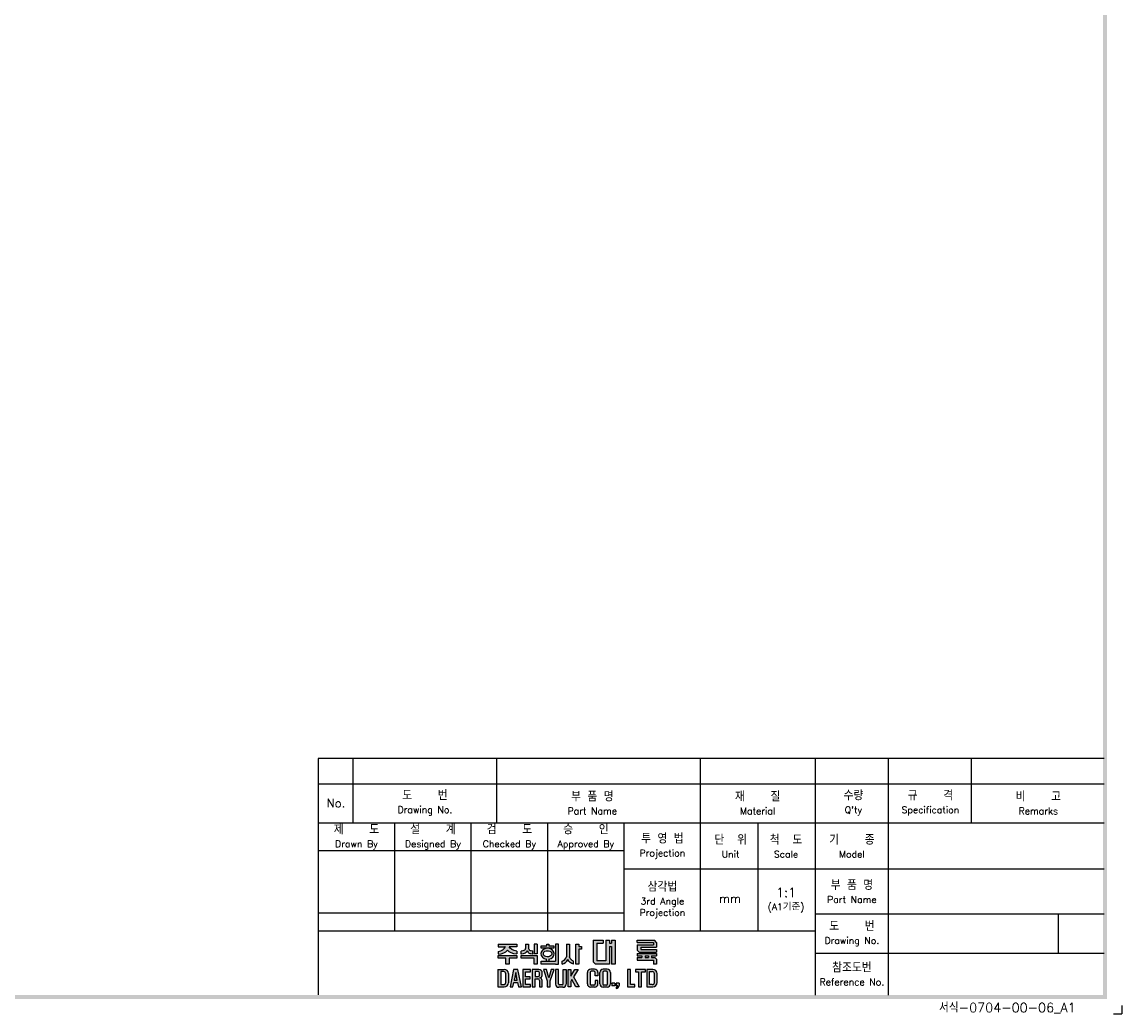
# Model space of a CAD drawing. Extents: x 2148 to 5118, y -907 to 1533.
# Tile 15 of 30: x 4781 to 5118, y 778 to 1081. Entities that reach past the tile are written whole.
import ezdxf

# ---------------------------------------------------------------- set-up
doc = ezdxf.new("R2010")
doc.units = 0
doc.header["$LTSCALE"] = 3
doc.header["$MEASUREMENT"] = 0
for name, color, linetype in [('di', 3, 'CONTINUOUS'), ('dimtaxt', 3, 'CONTINUOUS'), ('dwg', 7, 'CONTINUOUS')]:
    doc.layers.add(name, color=color, linetype=linetype)
doc.styles.get("Standard").update_dxf_attribs({"font": 'romans.shx', "height": 3, "bigfont": 'ghs.shx'})

# ---------------------------------------------------------------- blocks, each defined once
blk = doc.blocks.new('도면서식 A1')
at = {"layer": 'di', "insert": (780.92, -2.61), "char_height": 2.2, "width": 38.8706, "attachment_point": 4}
blk.add_mtext('서식-0704-00-06_A1', dxfattribs=at)
blk = doc.blocks.new('대륙')
at = {"layer": 'dimtaxt'}
for points in [[(70.89, 12.38), (72.38, 12.38), (72.38, 13.12), (70.01, 13.12), (70.01, 8), (70.53, 7.49), (73.84, 7.49), (73.84, 11.66), (74.29, 11.66), (74.29, 7.49), (75.14, 7.49), (75.14, 13.12), (74.29, 13.12), (74.29, 12.42), (73.84, 12.42), (73.84, 13.12), (73.01, 13.12), (73.01, 8.23), (70.89, 8.23)], [(61.83, 12.19), (61.11, 12.19), (61.11, 8.2), (57.74, 8.2), (57.74, 7.47), (61.11, 7.47), (61.83, 7.47)]]:
    blk.add_hatch(color=256, dxfattribs=at).paths.add_polyline_path(points)
h = blk.add_hatch(color=256, dxfattribs=at)
h.paths.add_polyline_path([(84.17, 12.56), (84.17, 11.99), (80.38, 11.99), (80.38, 10.74), (80.81, 10.32), (84.92, 10.32), (84.92, 10.92), (81.19, 10.92), (81.19, 11.44), (84.92, 11.44), (84.92, 12.6), (84.39, 13.12), (80.36, 13.12), (80.36, 12.56)])
h.paths.add_polyline_path([(83.7, 9.41), (84.92, 9.41), (84.92, 9.97), (80.36, 9.97), (80.36, 9.41), (81.48, 9.41), (81.48, 9.04), (80.35, 9.04), (80.35, 8.42), (84.18, 8.42), (84.18, 7.49), (84.92, 7.49), (84.92, 8.64), (84.52, 9.04), (83.7, 9.04)])
h.paths.add_polyline_path([(83, 9.41), (82.23, 9.41), (82.23, 9.04), (83, 9.04)], flags=17)
h = blk.add_hatch(color=256, dxfattribs=at)
edge = h.paths.add_edge_path()
edge.add_line((51.99, 12.18), (47.65, 12.18))
edge.add_line((47.65, 12.18), (47.65, 11.59))
edge.add_line((47.65, 11.59), (49.36, 11.59))
edge.add_ellipse((47.48, 11.55), major_axis=(1.89, 0.39), ratio=0.576936, start_angle=268.0794, end_angle=342.4305, ccw=False)
edge.add_line((47.64, 10.44), (47.64, 9.87))
edge.add_ellipse((47.59, 11.36), major_axis=(2.46, 0), ratio=0.608939, start_angle=-88.7913, end_angle=-24.3158)
edge.add_ellipse((52.06, 11.36), major_axis=(-2.46, 0), ratio=0.608939, start_angle=384.3158, end_angle=448.3061)
edge.add_line((51.99, 9.87), (51.99, 10.51))
edge.add_ellipse((52.11, 11.62), major_axis=(-1.91, 0.31), ratio=0.577613, start_angle=17.5125, end_angle=91.8636, ccw=False)
edge.add_line((50.24, 11.59), (51.99, 11.59))
edge.add_line((51.99, 11.59), (51.99, 12.18))
h.paths.add_polyline_path([(52, 9.48), (47.64, 9.48), (47.64, 8.87), (49.46, 8.87), (49.46, 7.49), (50.19, 7.49), (50.19, 8.88), (52, 8.88)])
edge = h.paths.add_edge_path()
edge.add_arc((55.25, 11.18), 0.45, 180, 220.7047, ccw=False)
edge.add_line((54.8, 11.18), (54.8, 12.18))
edge.add_line((54.8, 12.18), (54.06, 12.18))
edge.add_line((54.06, 12.18), (54.06, 11.18))
edge.add_arc((53.61, 11.18), 0.45, 319.2953, 360, ccw=False)
edge.add_spline(control_points=[(53.95, 10.89), (53.94, 10.88), (53.93, 10.87), (53.83, 10.76), (53.7, 10.68), (53.03, 10.51)], knot_values=[3.761053, 3.761053, 3.761053, 3.761053, 3.807132, 3.807132, 4.298097, 4.298097, 4.298097, 4.298097], degree=3, periodic=0)
edge.add_line((53.03, 10.51), (53.03, 9.85))
edge.add_spline(control_points=[(53.03, 9.85), (53.05, 9.85), (53.06, 9.85), (53.74, 9.96), (53.94, 10.08), (54.15, 10.22), (54.2, 10.3), (54.43, 10.6)], knot_values=[3.495949, 3.495949, 3.495949, 3.495949, 3.524444, 3.524444, 4.06832, 4.06832, 4.379503, 4.379503, 4.379503, 4.379503], degree=3, periodic=0)
edge.add_spline(control_points=[(54.43, 10.6), (54.65, 10.3), (54.71, 10.22), (54.92, 10.08), (55.12, 9.96), (55.75, 9.88), (55.78, 9.87), (55.8, 9.86)], knot_values=[3.495949, 3.495949, 3.495949, 3.495949, 3.807132, 3.807132, 4.351008, 4.351008, 4.402945, 4.402945, 4.402945, 4.402945], degree=3, periodic=0)
edge.add_line((55.8, 9.86), (55.8, 10.59))
edge.add_spline(control_points=[(55.8, 10.59), (55.78, 10.59), (55.76, 10.6), (55.19, 10.66), (55.03, 10.75), (54.92, 10.87), (54.91, 10.88), (54.91, 10.89)], knot_values=[3.761053, 3.761053, 3.761053, 3.761053, 3.81299, 3.81299, 4.356866, 4.356866, 4.402945, 4.402945, 4.402945, 4.402945], degree=3, periodic=0)
h.paths.add_polyline_path([(56.82, 9.48), (53.03, 9.48), (53.03, 8.87), (56.1, 8.87), (56.1, 7.49), (56.82, 7.49)])
h.paths.add_polyline_path([(56.82, 12.19), (56.1, 12.19), (56.1, 9.87), (56.82, 9.87)])
h.paths.add_polyline_path([(60.76, 11.76), (59.58, 11.76), (59.58, 12.19), (59.05, 12.19), (59.05, 11.76), (57.74, 11.76), (57.74, 11.21), (60.76, 11.21)])
edge = h.paths.add_edge_path()
edge.add_ellipse((59.26, 9.92), major_axis=(-1.56, 0), ratio=0.830145, start_angle=101.7462, end_angle=265.4383)
edge.add_line((59.38, 11.21), (59.13, 11.21))
edge.add_ellipse((59.26, 9.92), major_axis=(1.56, 0), ratio=0.830145, start_angle=94.5617, end_angle=259.6787)
edge.add_line((58.98, 8.65), (58.98, 8.2))
edge.add_line((58.98, 8.2), (59.58, 8.2))
edge.add_line((59.58, 8.2), (59.58, 8.65))
edge = h.paths.add_edge_path(flags=16)
edge.add_spline(control_points=[(60.26, 9.92), (60.26, 10.03), (60.22, 10.15), (60.06, 10.37), (59.93, 10.48), (59.59, 10.63), (59.39, 10.66), (58.99, 10.64), (58.8, 10.59), (58.5, 10.41), (58.39, 10.3), (58.27, 10.07), (58.25, 9.96), (58.28, 9.73), (58.34, 9.62), (58.54, 9.4), (58.69, 9.3), (59.06, 9.19), (59.26, 9.17), (59.65, 9.23), (59.83, 9.31), (60.09, 9.5), (60.18, 9.62), (60.25, 9.8), (60.26, 9.86), (60.26, 9.92)], knot_values=[0, 0, 0, 0, 0.543876, 0.543876, 1.087752, 1.087752, 1.631628, 1.631628, 2.175504, 2.175504, 2.71938, 2.71938, 3.263256, 3.263256, 3.807132, 3.807132, 4.351008, 4.351008, 4.894884, 4.894884, 5.43876, 5.43876, 5.982636, 5.982636, 6.283185, 6.283185, 6.283185, 6.283185], degree=3, periodic=0)
h = blk.add_hatch(color=256, dxfattribs=at)
edge = h.paths.add_edge_path()
edge.add_line((64.41, 12.18), (63.7, 12.18))
edge.add_line((63.7, 12.18), (63.7, 9.23))
edge.add_ellipse((62.86, 9.12), major_axis=(0.66, 0.841), ratio=0.672815, start_angle=218.7862, end_angle=304.0863, ccw=False)
edge.add_line((62.7, 8.19), (62.7, 7.51))
edge.add_ellipse((63.11, 8.54), major_axis=(0.964, 0.919), ratio=0.540942, start_angle=220.7961, end_angle=301.7505)
edge.add_ellipse((64.93, 8.53), major_axis=(-0.866, 0.919), ratio=0.569913, start_angle=58.7442, end_angle=145.288)
edge.add_line((65.35, 7.49), (65.35, 8.17))
edge.add_ellipse((65.18, 9.26), major_axis=(-0.67, 1.07), ratio=0.576723, start_angle=74.3826, end_angle=142.9847, ccw=False)
edge.add_line((64.41, 9.18), (64.41, 12.18))
h.paths.add_polyline_path([(66.65, 10.99), (67.26, 10.99), (67.26, 11.63), (66.64, 11.63), (66.64, 12.18), (65.92, 12.18), (65.92, 7.49), (66.65, 7.49)])
h = blk.add_hatch(color=256, dxfattribs=at)
h.paths.add_polyline_path([(47.58, 6.25), (47.58, 2.12), (49.06, 2.12, 0.414214), (50.06, 3.12), (50.06, 5.25, 0.414214), (49.06, 6.25)])
h.paths.add_polyline_path([(48.9, 5.73, -0.414214), (49.4, 5.23), (49.4, 3.16, -0.414214), (48.9, 2.66), (48.23, 2.66), (48.23, 5.73)], flags=16)
h.paths.add_polyline_path([(50.42, 2.11), (51.1, 2.11), (51.31, 3.17), (52.21, 3.17), (52.42, 2.11), (53.1, 2.11), (52.25, 6.23), (51.27, 6.23)])
h.paths.add_polyline_path([(51.77, 5.49), (52.09, 3.74), (51.43, 3.74)], flags=16)
h.paths.add_polyline_path([(53.4, 2.11), (55.25, 2.11), (55.25, 2.66), (54.07, 2.66), (54.07, 3.99), (55.15, 3.99), (55.15, 4.52), (54.06, 4.52), (54.06, 5.7), (55.21, 5.7), (55.21, 6.25), (53.4, 6.25)])
h.paths.add_polyline_path([(55.67, 2.12), (56.33, 2.12), (56.33, 4.05), (56.93, 4.05, -0.414214), (57.33, 3.65), (57.33, 2.12), (58.02, 2.12), (58.02, 3.65, 0.276846), (57.45, 4.24, 0.25864), (58.02, 4.77), (58.02, 5.43, 0.414214), (57.22, 6.23), (55.67, 6.23)])
h.paths.add_polyline_path([(56.33, 5.71), (57.04, 5.71, -0.414214), (57.34, 5.41), (57.34, 4.86, -0.414214), (57.04, 4.56), (56.33, 4.56)], flags=16)
h.paths.add_polyline_path([(59.2, 3.57), (59.2, 2.11), (59.85, 2.11), (59.85, 3.58), (60.8, 6.24), (60.13, 6.24), (59.53, 4.27), (58.97, 6.24), (58.28, 6.24)])
h.paths.add_polyline_path([(61.13, 2.78, 0.414214), (61.88, 2.03), (62.85, 2.03, 0.414214), (63.6, 2.78), (63.6, 6.24), (62.93, 6.24), (62.93, 2.84, -0.414214), (62.68, 2.59), (62.07, 2.59, -0.414214), (61.82, 2.84), (61.82, 6.24), (61.13, 6.24)])
h.paths.add_polyline_path([(64.11, 2.12), (64.77, 2.12), (64.77, 3.42), (64.98, 3.87), (65.9, 2.12), (66.68, 2.12), (65.38, 4.46), (66.48, 6.23), (65.69, 6.23), (64.76, 4.66), (64.76, 6.23), (64.11, 6.23)])
h.paths.add_polyline_path([(68.62, 2.84, 0.414214), (69.42, 2.04), (70.32, 2.04, 0.414214), (71.12, 2.84), (71.12, 3.62), (70.47, 3.62), (70.47, 2.85, -0.414214), (70.17, 2.55), (69.58, 2.55, -0.414214), (69.28, 2.85), (69.28, 5.49, -0.414214), (69.58, 5.79), (70.16, 5.79, -0.414214), (70.46, 5.49), (70.46, 4.76), (71.12, 4.76), (71.12, 5.52, 0.414214), (70.32, 6.32), (69.42, 6.32, 0.414214), (68.62, 5.52)])
h.paths.add_polyline_path([(71.57, 2.84, 0.414214), (72.37, 2.04), (73.25, 2.04, 0.414214), (74.05, 2.84), (74.05, 5.52, 0.414214), (73.25, 6.32), (72.37, 6.32, 0.414214), (71.57, 5.52)])
h.paths.add_polyline_path([(72.23, 5.5, -0.414214), (72.53, 5.8), (73.09, 5.8, -0.414214), (73.39, 5.5), (73.39, 2.85, -0.414214), (73.09, 2.55), (72.53, 2.55, -0.414214), (72.23, 2.85)], flags=16)
h.paths.add_polyline_path([(74.42, 2.34), (75.05, 2.34), (75.05, 2.98), (74.42, 2.98)])
h.paths.add_polyline_path([(75.76, 2.34, -0.316213), (75.39, 2.07), (75.39, 1.77, 0.409412), (76.08, 2.47), (76.08, 2.98), (75.39, 2.98), (75.39, 2.34)])
h.paths.add_polyline_path([(78.08, 2.12), (79.79, 2.12), (79.79, 2.67), (78.75, 2.67), (78.75, 6.24), (78.08, 6.24)])
h.paths.add_polyline_path([(80.68, 2.12), (81.35, 2.12), (81.35, 5.7), (82.27, 5.7), (82.27, 6.24), (79.92, 6.24), (79.92, 5.7), (80.68, 5.7)])
h.paths.add_polyline_path([(82.59, 2.13), (84.07, 2.13, 0.414214), (85.07, 3.13), (85.07, 5.24, 0.414214), (84.07, 6.24), (82.59, 6.24)])
h.paths.add_polyline_path([(83.24, 5.73), (83.9, 5.73, -0.414214), (84.4, 5.23), (84.4, 3.15, -0.414214), (83.9, 2.65), (83.24, 2.65)], flags=16)
for p, q in [((70.01, 13.12), (70.01, 8)), ((70.01, 13.12), (72.38, 13.12)), ((72.38, 13.12), (72.38, 12.38)), ((73.01, 13.12), (73.01, 8.23)), ((73.01, 13.12), (73.84, 13.12)), ((73.84, 13.12), (73.84, 12.42)), ((74.29, 13.12), (75.14, 13.12)), ((74.29, 13.12), (74.29, 12.42)), ((75.14, 13.12), (75.14, 7.49)), ((80.36, 13.12), (84.39, 13.12)), ((80.36, 12.56), (80.36, 13.12)), ((84.92, 12.6), (84.39, 13.12)), ((47.64, 10.44), (47.64, 9.87)), ((47.65, 12.18), (51.99, 12.18)), ((47.65, 12.18), (47.65, 11.59)), ((47.65, 11.59), (49.36, 11.59)), ((51.99, 11.59), (50.24, 11.59)), ((51.99, 12.18), (51.99, 11.59)), ((51.99, 10.51), (51.99, 9.87)), ((53.03, 9.85), (53.03, 10.51)), ((54.06, 12.18), (54.8, 12.18)), ((54.06, 12.18), (54.06, 11.18)), ((54.8, 12.18), (54.8, 11.18)), ((55.8, 9.86), (55.8, 10.59)), ((56.82, 12.19), (56.1, 12.19)), ((56.1, 12.19), (56.1, 9.87)), ((56.82, 12.19), (56.82, 9.87)), ((57.74, 11.76), (59.05, 11.76)), ((57.74, 11.21), (57.74, 11.76)), ((60.76, 11.21), (57.74, 11.21)), ((59.05, 11.76), (59.05, 12.19)), ((59.05, 12.19), (59.58, 12.19)), ((59.58, 12.19), (59.58, 11.76)), ((59.58, 11.76), (60.76, 11.76)), ((60.76, 11.76), (60.76, 11.21)), ((61.11, 12.19), (61.11, 8.2)), ((61.83, 12.19), (61.11, 12.19)), ((61.83, 7.47), (61.83, 12.19)), ((63.7, 12.18), (64.41, 12.18)), ((63.7, 12.18), (63.7, 9.23)), ((64.41, 12.18), (64.41, 9.18)), ((65.92, 7.49), (65.92, 12.18)), ((65.92, 12.18), (66.64, 12.18)), ((66.64, 12.18), (66.64, 11.63)), ((66.64, 11.63), (67.26, 11.63)), ((66.65, 10.99), (66.65, 7.49)), ((67.26, 10.99), (66.65, 10.99)), ((67.26, 11.63), (67.26, 10.99)), ((70.89, 12.38), (70.89, 8.23)), ((70.89, 12.38), (72.38, 12.38)), ((73.84, 12.42), (74.29, 12.42)), ((73.84, 11.66), (73.84, 7.49)), ((73.84, 11.66), (74.29, 11.66)), ((74.29, 11.66), (74.29, 7.49)), ((80.36, 12.56), (84.17, 12.56)), ((80.38, 11.99), (84.17, 11.99)), ((80.38, 11.99), (80.38, 10.74)), ((80.81, 10.32), (80.38, 10.74)), ((81.19, 11.44), (84.92, 11.44)), ((81.19, 11.44), (81.19, 10.92)), ((81.19, 10.92), (84.92, 10.92)), ((84.17, 12.56), (84.17, 11.99)), ((84.92, 12.6), (84.92, 11.44)), ((84.92, 10.92), (84.92, 10.32)), ((47.64, 9.48), (52, 9.48)), ((47.64, 8.87), (47.64, 9.48)), ((49.46, 8.87), (47.64, 8.87)), ((49.46, 7.49), (49.46, 8.87)), ((50.19, 8.88), (50.19, 7.49)), ((52, 8.88), (50.19, 8.88)), ((52, 9.48), (52, 8.88)), ((53.03, 9.48), (56.82, 9.48)), ((53.03, 8.87), (53.03, 9.48)), ((56.1, 8.87), (53.03, 8.87)), ((56.82, 9.87), (56.1, 9.87)), ((56.1, 7.49), (56.1, 8.87)), ((56.82, 9.48), (56.82, 7.49)), ((57.74, 8.2), (61.11, 8.2)), ((57.74, 7.47), (57.74, 8.2)), ((58.98, 8.2), (58.98, 8.65)), ((59.58, 8.65), (59.58, 8.2)), ((62.7, 7.51), (62.7, 8.19)), ((65.35, 7.49), (65.35, 8.17)), ((70.53, 7.49), (70.01, 8)), ((73.01, 8.23), (70.89, 8.23)), ((80.35, 9.04), (81.48, 9.04)), ((80.35, 9.04), (80.35, 8.42)), ((80.35, 8.42), (84.18, 8.42)), ((80.36, 9.97), (84.92, 9.97)), ((80.36, 9.97), (80.36, 9.41)), ((80.36, 9.41), (81.48, 9.41)), ((80.81, 10.32), (84.92, 10.32)), ((81.48, 9.41), (81.48, 9.04)), ((82.23, 9.41), (83, 9.41)), ((82.23, 9.41), (82.23, 9.04)), ((82.23, 9.04), (83, 9.04)), ((83, 9.41), (83, 9.04)), ((83.7, 9.41), (84.92, 9.41)), ((83.7, 9.41), (83.7, 9.04)), ((83.7, 9.04), (84.52, 9.04)), ((84.18, 8.42), (84.18, 7.49)), ((84.92, 8.64), (84.52, 9.04)), ((84.92, 9.97), (84.92, 9.41)), ((84.92, 8.64), (84.92, 7.49)), ((47.58, 6.25), (47.58, 2.12)), ((47.58, 6.25), (49.06, 6.25)), ((48.23, 5.73), (48.23, 2.66)), ((48.9, 5.73), (48.23, 5.73)), ((49.4, 3.16), (49.4, 5.23)), ((50.19, 7.49), (49.46, 7.49)), ((50.06, 5.25), (50.06, 3.12)), ((51.27, 6.23), (50.42, 2.11)), ((52.25, 6.23), (51.27, 6.23)), ((51.77, 5.49), (51.43, 3.74)), ((52.09, 3.74), (51.77, 5.49)), ((53.1, 2.11), (52.25, 6.23)), ((55.21, 6.25), (53.4, 6.25)), ((53.4, 6.25), (53.4, 2.11)), ((54.06, 5.7), (55.21, 5.7)), ((54.06, 4.52), (54.06, 5.7)), ((55.21, 5.7), (55.21, 6.25)), ((55.67, 6.23), (55.67, 2.12)), ((57.22, 6.23), (55.67, 6.23)), ((56.82, 7.49), (56.1, 7.49)), ((56.33, 5.71), (56.33, 4.56)), ((57.04, 5.71), (56.33, 5.71)), ((57.34, 4.86), (57.34, 5.41)), ((61.11, 7.47), (57.74, 7.47)), ((58.02, 4.77), (58.02, 5.43)), ((58.97, 6.24), (58.28, 6.24)), ((58.28, 6.24), (59.2, 3.57)), ((59.53, 4.27), (58.97, 6.24)), ((60.13, 6.24), (59.53, 4.27)), ((59.85, 3.58), (60.8, 6.24)), ((60.8, 6.24), (60.13, 6.24)), ((61.11, 7.47), (61.83, 7.47)), ((61.13, 6.24), (61.13, 2.78)), ((61.82, 6.24), (61.13, 6.24)), ((61.82, 2.84), (61.82, 6.24)), ((62.93, 2.84), (62.93, 6.24)), ((62.93, 6.24), (63.6, 6.24)), ((63.6, 6.24), (63.6, 2.78)), ((64.11, 2.12), (64.11, 6.23)), ((64.11, 6.23), (64.76, 6.23)), ((64.76, 4.66), (65.69, 6.23)), ((64.76, 6.23), (64.76, 4.66)), ((66.48, 6.23), (65.38, 4.46)), ((65.69, 6.23), (66.48, 6.23)), ((66.65, 7.49), (65.92, 7.49)), ((68.62, 2.84), (68.62, 5.52)), ((69.28, 5.49), (69.28, 2.85)), ((70.32, 6.32), (69.42, 6.32)), ((70.16, 5.79), (69.58, 5.79)), ((70.46, 4.76), (70.46, 5.49)), ((73.84, 7.49), (70.53, 7.49)), ((71.12, 5.52), (71.12, 4.76)), ((71.57, 2.84), (71.57, 5.52)), ((72.23, 5.5), (72.23, 2.85)), ((73.25, 6.32), (72.37, 6.32)), ((73.09, 5.8), (72.53, 5.8)), ((73.39, 2.85), (73.39, 5.5)), ((74.05, 5.52), (74.05, 2.84)), ((75.14, 7.49), (74.29, 7.49)), ((78.08, 6.24), (78.08, 2.12)), ((78.75, 6.24), (78.08, 6.24)), ((78.75, 2.67), (78.75, 6.24)), ((82.27, 6.24), (79.92, 6.24)), ((79.92, 6.24), (79.92, 5.7)), ((79.92, 5.7), (80.68, 5.7)), ((80.68, 5.7), (80.68, 2.12)), ((81.35, 2.12), (81.35, 5.7)), ((81.35, 5.7), (82.27, 5.7)), ((82.27, 5.7), (82.27, 6.24)), ((82.59, 6.24), (82.59, 2.13)), ((84.07, 6.24), (82.59, 6.24)), ((83.24, 2.65), (83.24, 5.73)), ((83.24, 5.73), (83.9, 5.73)), ((84.92, 7.49), (84.18, 7.49)), ((84.4, 3.15), (84.4, 5.23)), ((85.07, 3.13), (85.07, 5.24)), ((48.23, 2.66), (48.9, 2.66)), ((51.1, 2.11), (51.31, 3.17)), ((51.31, 3.17), (52.21, 3.17)), ((51.43, 3.74), (52.09, 3.74)), ((52.21, 3.17), (52.42, 2.11)), ((55.15, 4.52), (54.06, 4.52)), ((54.07, 3.99), (55.15, 3.99)), ((54.07, 2.66), (54.07, 3.99)), ((55.25, 2.66), (54.07, 2.66)), ((55.15, 3.99), (55.15, 4.52)), ((55.25, 2.11), (55.25, 2.66)), ((56.33, 4.56), (57.04, 4.56)), ((56.33, 2.12), (56.33, 4.05)), ((56.33, 4.05), (56.93, 4.05)), ((57.33, 3.65), (57.33, 2.12)), ((58.02, 2.12), (58.02, 3.65)), ((59.2, 3.57), (59.2, 2.11)), ((59.85, 2.11), (59.85, 3.58)), ((62.68, 2.59), (62.07, 2.59)), ((64.98, 3.87), (64.77, 3.42)), ((64.77, 3.42), (64.77, 2.12)), ((65.9, 2.12), (64.98, 3.87)), ((65.38, 4.46), (66.68, 2.12)), ((71.12, 4.76), (70.46, 4.76)), ((70.47, 3.62), (70.47, 2.85)), ((71.12, 3.62), (70.47, 3.62)), ((71.12, 2.84), (71.12, 3.62)), ((74.42, 2.98), (74.42, 2.34)), ((75.05, 2.98), (74.42, 2.98)), ((75.05, 2.98), (75.05, 2.34)), ((75.39, 2.98), (75.39, 2.34)), ((76.08, 2.98), (75.39, 2.98)), ((76.08, 2.98), (76.08, 2.47)), ((79.79, 2.67), (78.75, 2.67)), ((79.79, 2.12), (79.79, 2.67)), ((83.9, 2.65), (83.24, 2.65)), ((47.58, 2.12), (49.06, 2.12)), ((50.42, 2.11), (51.1, 2.11)), ((52.42, 2.11), (53.1, 2.11)), ((53.4, 2.11), (55.25, 2.11)), ((55.67, 2.12), (56.33, 2.12)), ((57.33, 2.12), (58.02, 2.12)), ((59.2, 2.11), (59.85, 2.11)), ((62.85, 2.03), (61.88, 2.03)), ((64.77, 2.12), (64.11, 2.12)), ((66.68, 2.12), (65.9, 2.12)), ((70.32, 2.04), (69.42, 2.04)), ((70.17, 2.55), (69.58, 2.55)), ((73.25, 2.04), (72.37, 2.04)), ((73.09, 2.55), (72.53, 2.55)), ((75.05, 2.34), (74.42, 2.34)), ((75.76, 2.34), (75.39, 2.34)), ((75.39, 2.07), (75.39, 1.77)), ((78.08, 2.12), (79.79, 2.12)), ((80.68, 2.12), (81.35, 2.12)), ((82.59, 2.13), (84.07, 2.13))]:
    blk.add_line(p, q, dxfattribs=at)
for centre, radius, start, end in [((53.61, 11.18), 0.45, 319.2953, 360), ((55.25, 11.18), 0.45, 180, 220.7047), ((48.9, 5.23), 0.5, 0, 90), ((49.06, 5.25), 1, 0, 90), ((57.22, 4.85), 0.8, 270, 270), ((57.04, 5.41), 0.3, 0, 90), ((57.22, 5.43), 0.8, 0, 90), ((69.42, 5.52), 0.8, 90, 180), ((69.58, 5.49), 0.3, 90, 180), ((70.16, 5.49), 0.3, 0, 90), ((70.32, 5.52), 0.8, 0, 90), ((72.37, 5.52), 0.8, 90, 180), ((72.53, 5.5), 0.3, 90, 180), ((73.09, 5.5), 0.3, 0, 90), ((73.25, 5.52), 0.8, 0, 90), ((83.9, 5.23), 0.5, 0, 90), ((84.07, 5.24), 1, 0, 90), ((48.9, 3.16), 0.5, 270, 0), ((49.06, 3.12), 1, 270, 0), ((56.93, 3.65), 0.4, 0, 90), ((57.04, 4.86), 0.3, 270, 0), ((57.26, 5.02), 0.8, 283.6828, 341.6876), ((57.24, 3.47), 0.8, 12.921, 74.819), ((61.88, 2.78), 0.75, 180, 270), ((62.07, 2.84), 0.25, 180, 270), ((62.68, 2.84), 0.25, 270, 0), ((62.85, 2.78), 0.75, 270, 0), ((69.42, 2.84), 0.8, 180, 270), ((69.58, 2.85), 0.3, 180, 270), ((70.17, 2.85), 0.3, 270, 0), ((70.32, 2.84), 0.8, 270, 0), ((72.37, 2.84), 0.8, 180, 270), ((72.53, 2.85), 0.3, 180, 270), ((73.09, 2.85), 0.3, 270, 0), ((73.25, 2.84), 0.8, 270, 0), ((83.9, 3.15), 0.5, 270, 0), ((84.07, 3.13), 1, 270, 0), ((75.38, 2.47), 0.7, 270.9408, 0), ((75.38, 2.47), 0.4, 271.6466, 341.8371)]:
    blk.add_arc(centre, radius, start, end, dxfattribs=at)
for centre, major_axis, ratio, start_param, end_param in [((47.48, 11.55), (1.89, 0.39), 0.576936, 4.678869, 5.97654), ((47.59, 11.36), (-2.46, 0), 0.608939, 1.591893, 2.717202), ((59.26, 9.92), (1.56, 0), 0.830145, 1.650413, 4.532248), ((59.26, 9.92), (-1.56, 0), 0.830145, 1.775806, 4.632772), ((62.86, 9.12), (0.66, 0.841), 0.672815, 3.81854, 5.307307), ((63.11, 8.54), (0.964, 0.919), 0.540942, 3.853619, 5.26654)]:
    blk.add_ellipse(centre, major_axis=major_axis, ratio=ratio, start_param=start_param, end_param=end_param, dxfattribs=at)
at = {"layer": 'dimtaxt', "extrusion": (0, 0, -1)}
for centre, major_axis, ratio, start_param, end_param in [((52.06, 11.36), (-2.46, 0), 0.608939, -1.541231, -0.42439), ((52.11, 11.62), (-1.91, 0.31), 0.577613, 4.679864, 5.977535), ((64.93, 8.53), (-0.866, 0.919), 0.569913, 3.747431, 5.257905), ((65.18, 9.26), (-0.67, 1.07), 0.576723, 3.787632, 4.984965)]:
    blk.add_ellipse(centre, major_axis=major_axis, ratio=ratio, start_param=start_param, end_param=end_param, dxfattribs=at)
at = {"layer": 'dimtaxt'}
for points, knots in [([(53.95, 10.89), (53.94, 10.88), (53.93, 10.87), (53.83, 10.76), (53.7, 10.68), (53.03, 10.51)], [3.7610527, 3.7610527, 3.7610527, 3.7610527, 3.8071317, 3.8071317, 4.2980967, 4.2980967, 4.2980967, 4.2980967]), ([(54.43, 10.6), (54.2, 10.3), (54.15, 10.22), (53.94, 10.08), (53.74, 9.96), (53.06, 9.85), (53.05, 9.85), (53.03, 9.85)], [3.4959493, 3.4959493, 3.4959493, 3.4959493, 3.8071317, 3.8071317, 4.3510077, 4.3510077, 4.3795026, 4.3795026, 4.3795026, 4.3795026]), ([(54.43, 10.6), (54.65, 10.3), (54.71, 10.22), (54.92, 10.08), (55.12, 9.96), (55.75, 9.88), (55.78, 9.87), (55.8, 9.86)], [3.4959493, 3.4959493, 3.4959493, 3.4959493, 3.8071317, 3.8071317, 4.3510077, 4.3510077, 4.4029453, 4.4029453, 4.4029453, 4.4029453]), ([(54.91, 10.89), (54.91, 10.88), (54.92, 10.87), (55.03, 10.75), (55.19, 10.66), (55.76, 10.6), (55.78, 10.59), (55.8, 10.59)], [3.7610527, 3.7610527, 3.7610527, 3.7610527, 3.8071317, 3.8071317, 4.3510077, 4.3510077, 4.4029453, 4.4029453, 4.4029453, 4.4029453]), ([(60.26, 9.92), (60.26, 10.03), (60.22, 10.15), (60.06, 10.37), (59.93, 10.48), (59.59, 10.63), (59.39, 10.66), (58.99, 10.64), (58.8, 10.59), (58.5, 10.41), (58.39, 10.3), (58.27, 10.07), (58.25, 9.96), (58.28, 9.73), (58.34, 9.62), (58.54, 9.4), (58.69, 9.3), (59.06, 9.19), (59.26, 9.17), (59.65, 9.23), (59.83, 9.31), (60.09, 9.5), (60.18, 9.62), (60.25, 9.8), (60.26, 9.86), (60.26, 9.92)], [0, 0, 0, 0, 0.543876, 0.543876, 1.087752, 1.087752, 1.631628, 1.631628, 2.175504, 2.175504, 2.71938, 2.71938, 3.263256, 3.263256, 3.807132, 3.807132, 4.351008, 4.351008, 4.894884, 4.894884, 5.43876, 5.43876, 5.982636, 5.982636, 6.283185, 6.283185, 6.283185, 6.283185])]:
    blk.add_open_spline(points, degree=3, knots=knots, dxfattribs=at)

msp = doc.modelspace()

# ---------------------------------------------------------------- linework, layer by layer
at = {"layer": 'di'}
for p in [(5115.423, 777.77), (5118.023, 780.37)]:
    msp.add_line(p, (5118.023, 777.77), dxfattribs=at)
at = {"layer": 'dimtaxt'}
for p, q in [((5112.609, 855.904), (4872.109, 855.904)), ((4872.109, 855.904), (4872.109, 783.62)), ((4882.799, 836.379), (4882.799, 855.879)), ((4926.709, 836.404), (4926.709, 855.904)), ((4989.109, 836.404), (4989.109, 855.904)), ((5024.209, 836.404), (5024.209, 855.904)), ((5046.558, 836.404), (5046.558, 855.904)), ((5071.961, 836.404), (5071.961, 855.904)), ((5112.609, 848.104), (4872.109, 848.104)), ((4895.509, 803.095), (4895.509, 836.189)), ((4918.909, 803.095), (4918.909, 836.189)), ((4942.309, 803.095), (4942.309, 836.189)), ((4965.709, 803.095), (4965.709, 836.189)), ((4989.109, 803.095), (4989.109, 836.189)), ((5006.659, 803.095), (5006.659, 836.189)), ((5024.209, 783.572), (5024.209, 836.189)), ((5046.558, 783.572), (5046.558, 836.189)), ((4965.709, 827.706), (4872.163, 827.706)), ((5112.609, 822.067), (4965.709, 822.067)), ((4965.709, 808.588), (4872.192, 808.588)), ((5112.609, 808.276), (5024.209, 808.276)), ((5098.558, 796.266), (5098.558, 808.276)), ((5024.209, 803.095), (4872.109, 803.095)), ((5112.609, 796.266), (5024.209, 796.266))]:
    msp.add_line(p, q, dxfattribs=at)
at = {"layer": 'dwg'}
msp.add_line((5112.609, 836.189), (4872.109, 836.189), dxfattribs=at)
for points in [[(5113.473, 1528.52), (5112.173, 1527.22), (5113.473, 782.32), (5112.173, 783.62)], [(4872.323, 836.384), (4872.323, 835.994), (5112.284, 836.384), (5112.284, 835.994)], [(5113.473, 782.32), (5112.173, 783.62), (4052.673, 782.32), (4053.973, 783.62)]]:
    msp.add_trace(points, dxfattribs=at)

# ---------------------------------------------------------------- block references
at = {"layer": 'di', "xscale": 1.3, "yscale": 1.3, "zscale": 1.3}
msp.add_blockref('대륙', (4865.24, 783.296), dxfattribs=at)
at = {"layer": 'dwg', "xscale": 1.3, "yscale": 1.3, "zscale": 1.3}
msp.add_blockref('도면서식 A1', (4046.823, 782.97), dxfattribs=at)

# ---------------------------------------------------------------- texts
at = {"layer": 'di', "attachment_point": 5}
for s, insert, char_height, width in [('{\\H1.1x;도    번\\P\\H0.72727x;Drawing No.}', (4904.754, 842.298), 2.6, 43.9108), ('{\\H1.1x;부 품 명\\P\\H0.72727x;Part Name}', (4955.959, 842.254), 2.6, 58.5), ('{\\H1.1x;재    질\\P\\H0.72727x;Material}', (5006.557, 842.254), 2.6, 35.80329), ("{\\H1.1x;수량\\P\\H0.72727x;Q'ty}", (5035.872, 842.254), 2.6, 12.29671), ('{\\H1.1x;규    격\\P\\H0.72727x;Specification}', (5059.408, 842.254), 2.6, 35.1), ('{\\H1.1x;비    고\\P\\H0.72727x;Remarks}', (5092.429, 842.254), 2.6, 50.7), ('No.', (4877.561, 842.298), 2.6, 10.47554), ('{\\H1.1x;제    도\\P\\H0.72727x;Drawn By}', (4883.809, 831.85), 2.6, 23.4), ('{\\H1.1x;설    계}\\P{\\H0.8x;Designed By}', (4907.209, 831.85), 2.6, 23.4), ('{\\H1.1x;검    도\\P\\H0.72727x;Checked By}', (4930.609, 831.85), 2.6, 23.4), ('승    인\\P{\\H0.72727x;Approved By}', (4954.009, 831.85), 2.86, 23.4), ('투 영 법\\P{\\H0.72727x;Projection}', (4977.409, 829.03), 2.86, 23.4), ('{\\H1.1x;단  위}\\P{\\H0.8x;Unit}', (4998.285, 829.03), 2.6, 20.8), ('{\\H1.1x;척  도\\P\\H0.72727x;Scale}', (5015.238, 829.03), 2.6, 20.8), ('기    종\\P{\\H0.72727x;Model}', (5035.384, 829.03), 2.86, 22.34861), ('{\\H1.1x;삼각법\\H0.45455x;\\P\\H1.6x;3rd Angle\\PProjection}', (4977.409, 812.581), 2.6, 23.4), ('부 품 명\\P{\\H0.72727x;Part Name}', (5035.384, 815.172), 2.86, 22.34861), ('도    번\\P{\\H0.72727x;Drawing No.}', (5035.384, 802.271), 2.86, 22.34861), ('참조도번\\P{\\H0.72727x;Reference No.}', (5035.384, 789.943), 2.86, 22.34861)]:
    msp.add_mtext(s, dxfattribs=dict(at, insert=insert, char_height=char_height, width=width))
at = {"layer": 'dimtaxt'}
msp.add_text('mm', height=2.6, dxfattribs=at).set_placement((4994.748, 811.749))
at = {"layer": 'dimtaxt', "insert": (5015.238, 812.581), "char_height": 2.86, "width": 20.8, "attachment_point": 5}
msp.add_mtext('1:1\\P{\\H0.72727x;(A1기준)}', dxfattribs=at)

doc.saveas('drawing.dxf')
